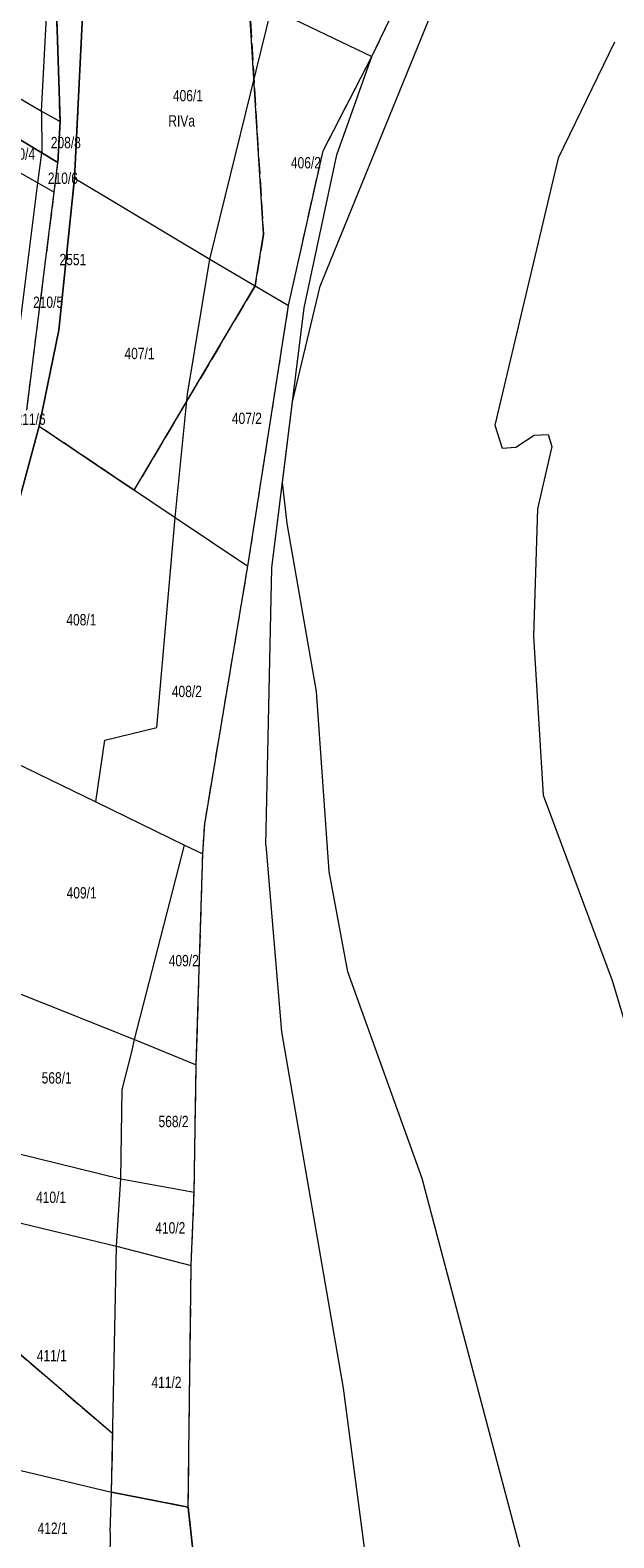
# Model space of a CAD drawing. Header units: metres. Extents: x 7496145 to 7500200, y 5498500 to 5502080.
# Tile 119 of 202: x 7497683 to 7497760, y 5501251 to 5501450. Entities that reach past the tile are written whole.
import ezdxf
from ezdxf.enums import TextEntityAlignment as Align

# ---------------------------------------------------------------- set-up
doc = ezdxf.new("R2010")
doc.units = ezdxf.units.M
doc.header["$MEASUREMENT"] = 0
for name, pattern in [('2.25_0.75', [3, 2.25, -0.75]), ('219-1000', [0]), ('egug-1000', [0])]:
    doc.linetypes.add(name, pattern=pattern)
for name, color, linetype in [('209-oznaczenie konturu klasyfikacyjnego', 7, 'CONTINUOUS'), ('211-numer działki ewidencyjnej', 7, 'CONTINUOUS'), ('217-kontur klasyfikacyjny', 7, 'CONTINUOUS'), ('218-kontur użytku gruntowego', 7, 'CONTINUOUS'), ('219-działka ewidencyjna', 7, 'CONTINUOUS')]:
    doc.layers.add(name, color=color, linetype=linetype)
doc.styles.get("Standard").update_dxf_attribs({"font": 'Working1250', "width": 0.75})

msp = doc.modelspace()

# ---------------------------------------------------------------- linework, layer by layer
at = {"layer": '217-kontur klasyfikacyjny', "color": 3, "linetype": '2.25_0.75', "lineweight": 18, "flags": 128}
for points in [[(7497727.81, 5501446.71), (7497743.33, 5501479.02)], [(7497686.62, 5501438.11), (7497685.64, 5501467.78)], [(7497690.18, 5501464.61), (7497688.5, 5501430.63)], [(7497711.56, 5501454.44), (7497713.46, 5501423.22)], [(7497721.34, 5501434.22), (7497727.81, 5501446.71)], [(7497684.17, 5501433.96), (7497675.62, 5501439.13)], [(7497686.31, 5501432.67), (7497686.62, 5501438.11)], [(7497686.31, 5501432.67), (7497684.17, 5501433.96)], [(7497716.78, 5501413.78), (7497721.34, 5501434.22)], [(7497685.84, 5501428.76), (7497686.31, 5501432.67)], [(7497688.5, 5501430.63), (7497686.42, 5501410.52)], [(7497682.2, 5501399.97), (7497685.84, 5501428.76)], [(7497713.46, 5501423.22), (7497712.37, 5501416.39)], [(7497712.37, 5501416.39), (7497696.38, 5501389.42)], [(7497711.41, 5501379.35), (7497716.78, 5501413.78)], [(7497686.42, 5501410.52), (7497683.82, 5501397.84)], [(7497683.82, 5501397.84), (7497673.43, 5501359.46)], [(7497696.38, 5501389.42), (7497683.82, 5501397.84)], [(7497705.71, 5501345.31), (7497711.41, 5501379.35)], [(7497705.46, 5501341.36), (7497705.71, 5501345.31)], [(7497704.6, 5501313.48), (7497705.46, 5501341.36)], [(7497704.31, 5501296.68), (7497704.6, 5501313.48)], [(7497703.93, 5501287), (7497704.31, 5501296.68)], [(7497703.53, 5501255.05), (7497703.93, 5501287)], [(7497693.56, 5501264.73), (7497673.45, 5501281.97)], [(7497693.41, 5501257.03), (7497693.56, 5501264.73)], [(7497703.53, 5501255.05), (7497693.41, 5501257.03)], [(7497704.93, 5501242.18), (7497703.53, 5501255.05)]]:
    msp.add_lwpolyline(points, dxfattribs=at)
at = {"layer": '218-kontur użytku gruntowego', "color": 3, "linetype": 'egug-1000', "lineweight": 18, "flags": 128}
for points in [[(7497727.81, 5501446.71), (7497743.33, 5501479.02)], [(7497686.62, 5501438.11), (7497685.64, 5501467.78)], [(7497690.18, 5501464.61), (7497688.5, 5501430.63)], [(7497720.95, 5501416.36), (7497738.4, 5501459.14)], [(7497713.46, 5501423.22), (7497711.56, 5501454.44)], [(7497759.83, 5501448.57), (7497752.41, 5501433.26)], [(7497721.34, 5501434.22), (7497727.81, 5501446.71)], [(7497684.17, 5501433.96), (7497675.62, 5501439.13)], [(7497686.31, 5501432.67), (7497686.62, 5501438.11)], [(7497686.31, 5501432.67), (7497684.17, 5501433.96)], [(7497716.78, 5501413.78), (7497721.34, 5501434.22)], [(7497685.84, 5501428.76), (7497686.31, 5501432.67)], [(7497752.41, 5501433.26), (7497744.02, 5501398.01)], [(7497688.5, 5501430.63), (7497686.42, 5501410.52)], [(7497682.2, 5501399.97), (7497685.84, 5501428.76)], [(7497712.37, 5501416.39), (7497713.46, 5501423.22)], [(7497696.38, 5501389.42), (7497712.37, 5501416.39)], [(7497717.33, 5501401.09), (7497720.95, 5501416.36)], [(7497711.41, 5501379.35), (7497716.78, 5501413.78)], [(7497686.42, 5501410.52), (7497683.82, 5501397.84)], [(7497716, 5501390.43), (7497717.33, 5501401.09)], [(7497744.02, 5501398.01), (7497744.99, 5501394.94)], [(7497683.82, 5501397.84), (7497673.43, 5501359.46)], [(7497683.82, 5501397.84), (7497696.38, 5501389.42)], [(7497746.83, 5501395.08), (7497749.23, 5501396.68)], [(7497749.23, 5501396.68), (7497751.1, 5501396.75)], [(7497751.1, 5501396.75), (7497751.56, 5501395.16)], [(7497744.99, 5501394.94), (7497746.83, 5501395.08)], [(7497751.56, 5501395.16), (7497749.68, 5501386.95)], [(7497716.59, 5501385.02), (7497716, 5501390.43)], [(7497749.68, 5501386.95), (7497749.16, 5501370.11)], [(7497720.5, 5501362.82), (7497716.59, 5501385.02)], [(7497705.71, 5501345.31), (7497711.41, 5501379.35)], [(7497749.16, 5501370.11), (7497750.43, 5501349.11)], [(7497722.16, 5501339.02), (7497720.5, 5501362.82)], [(7497750.43, 5501349.11), (7497759.53, 5501324.62)], [(7497705.46, 5501341.36), (7497705.71, 5501345.31)], [(7497704.6, 5501313.48), (7497705.46, 5501341.36)], [(7497724.62, 5501325.77), (7497722.16, 5501339.02)], [(7497734.44, 5501298.48), (7497724.62, 5501325.77)], [(7497759.53, 5501324.62), (7497767.05, 5501299.7)], [(7497704.31, 5501296.68), (7497704.6, 5501313.48)], [(7497749.03, 5501243.45), (7497734.44, 5501298.48)], [(7497703.93, 5501287), (7497704.31, 5501296.68)], [(7497703.53, 5501255.05), (7497703.93, 5501287)], [(7497693.56, 5501264.73), (7497673.45, 5501281.97)], [(7497693.41, 5501257.03), (7497693.56, 5501264.73)], [(7497703.53, 5501255.05), (7497693.41, 5501257.03)], [(7497704.93, 5501242.18), (7497703.53, 5501255.05)]]:
    msp.add_lwpolyline(points, dxfattribs=at)
at = {"layer": '219-działka ewidencyjna', "color": 3, "linetype": '219-1000', "lineweight": 18, "flags": 128}
for points in [[(7497727.81, 5501446.71), (7497743.33, 5501479.02)], [(7497727.81, 5501446.71), (7497743.33, 5501479.02)], [(7497684.13, 5501439.47), (7497685.64, 5501467.78)], [(7497685.64, 5501467.78), (7497686.62, 5501438.11)], [(7497637.22, 5501467.18), (7497684.13, 5501439.47)], [(7497688.5, 5501430.63), (7497690.18, 5501464.61)], [(7497706.39, 5501419.93), (7497714.52, 5501453.03)], [(7497714.52, 5501453.03), (7497727.81, 5501446.71)], [(7497721.34, 5501434.22), (7497727.81, 5501446.71)], [(7497723.15, 5501433.7), (7497727.81, 5501446.71)], [(7497723.15, 5501433.7), (7497727.81, 5501446.71)], [(7497675.62, 5501439.13), (7497684.17, 5501433.96)], [(7497684.13, 5501439.47), (7497686.62, 5501438.11)], [(7497684.13, 5501439.47), (7497684.17, 5501433.96)], [(7497686.62, 5501438.11), (7497686.31, 5501432.67)], [(7497674.48, 5501435.2), (7497683.67, 5501429.99)], [(7497683.67, 5501429.99), (7497684.17, 5501433.96)], [(7497684.17, 5501433.96), (7497686.31, 5501432.67)], [(7497716.78, 5501413.78), (7497721.34, 5501434.22)], [(7497685.84, 5501428.76), (7497686.31, 5501432.67)], [(7497718.87, 5501413.49), (7497723.15, 5501433.7)], [(7497718.87, 5501413.49), (7497723.15, 5501433.7)], [(7497680.21, 5501402.51), (7497683.67, 5501429.99)], [(7497683.67, 5501429.99), (7497685.84, 5501428.76)], [(7497686.42, 5501410.52), (7497688.5, 5501430.63)], [(7497688.5, 5501430.63), (7497706.39, 5501419.93)], [(7497682.2, 5501399.97), (7497685.84, 5501428.76)], [(7497703.45, 5501402.07), (7497706.39, 5501419.93)], [(7497706.39, 5501419.93), (7497716.78, 5501413.78)], [(7497711.41, 5501379.35), (7497716.78, 5501413.78)], [(7497714.6, 5501379.13), (7497718.87, 5501413.49)], [(7497714.6, 5501379.13), (7497718.87, 5501413.49)], [(7497683.82, 5501397.84), (7497686.42, 5501410.52)], [(7497701.81, 5501385.78), (7497703.45, 5501402.07)], [(7497673.43, 5501359.46), (7497683.82, 5501397.84)], [(7497683.82, 5501397.84), (7497701.81, 5501385.78)], [(7497699.37, 5501358.04), (7497701.81, 5501385.78)], [(7497701.81, 5501385.78), (7497711.41, 5501379.35)], [(7497705.71, 5501345.31), (7497711.41, 5501379.35)], [(7497713.77, 5501342.53), (7497714.6, 5501379.13)], [(7497713.77, 5501342.53), (7497714.6, 5501379.13)], [(7497673.05, 5501357.1), (7497691.33, 5501348.23)], [(7497691.33, 5501348.23), (7497692.51, 5501356.38)], [(7497692.51, 5501356.38), (7497699.37, 5501358.04)], [(7497691.33, 5501348.23), (7497703.04, 5501342.53)], [(7497705.46, 5501341.36), (7497705.71, 5501345.31)], [(7497696.45, 5501316.83), (7497703.04, 5501342.53)], [(7497703.04, 5501342.53), (7497705.46, 5501341.36)], [(7497713.77, 5501342.53), (7497715.87, 5501317.87)], [(7497713.77, 5501342.53), (7497715.87, 5501317.87)], [(7497704.6, 5501313.48), (7497705.46, 5501341.36)], [(7497671.89, 5501326.62), (7497696.45, 5501316.83)], [(7497696.03, 5501315.02), (7497696.45, 5501316.83)], [(7497696.45, 5501316.83), (7497704.6, 5501313.48)], [(7497715.87, 5501317.87), (7497723.99, 5501270.78)], [(7497715.87, 5501317.87), (7497723.99, 5501270.78)], [(7497694.8, 5501310.23), (7497696.03, 5501315.02)], [(7497704.31, 5501296.68), (7497704.6, 5501313.48)], [(7497694.62, 5501298.42), (7497694.8, 5501310.23)], [(7497672.23, 5501303.94), (7497694.62, 5501298.42)], [(7497694.05, 5501289.55), (7497694.62, 5501298.42)], [(7497694.62, 5501298.42), (7497704.31, 5501296.68)], [(7497703.93, 5501287), (7497704.31, 5501296.68)], [(7497672.99, 5501294.6), (7497694.05, 5501289.55)], [(7497693.41, 5501257.03), (7497694.05, 5501289.55)], [(7497694.05, 5501289.55), (7497703.93, 5501287)], [(7497703.53, 5501255.05), (7497703.93, 5501287)], [(7497723.99, 5501270.78), (7497727.84, 5501241.67)], [(7497723.99, 5501270.78), (7497727.84, 5501241.67)], [(7497674.19, 5501261.61), (7497693.41, 5501257.03)], [(7497693.22, 5501251.76), (7497693.41, 5501257.03)], [(7497693.41, 5501257.03), (7497703.53, 5501255.05)], [(7497703.53, 5501255.05), (7497704.93, 5501242.18)], [(7497693.22, 5501251.76), (7497693.11, 5501244.45)]]:
    msp.add_lwpolyline(points, dxfattribs=at)

# ---------------------------------------------------------------- texts
at = {"layer": '209-oznaczenie konturu klasyfikacyjnego', "color": 3, "linetype": 'Continuous', "lineweight": 18, "width": 0.79}
msp.add_text('RIVa', height=1.5, dxfattribs=at).set_placement((7497700.9, 5501437.44))
at = {"layer": '211-numer działki ewidencyjnej', "color": 3, "linetype": 'Continuous', "lineweight": 18, "width": 0.79}
for s, p in [('406/1', (7497701.51, 5501442.27)), ('208/8', (7497685.38, 5501436.07)), ('210/4', (7497679.33, 5501434.56)), ('406/2', (7497717.1, 5501433.41)), ('210/6', (7497684.99, 5501431.36)), ('2551', (7497686.53, 5501420.62)), ('210/5', (7497683.03, 5501414.98)), ('407/1', (7497695.11, 5501408.21)), ('211/6', (7497680.72, 5501399.53)), ('407/2', (7497709.3, 5501399.64)), ('408/1', (7497687.43, 5501373.04)), ('408/2', (7497701.37, 5501363.57)), ('409/1', (7497687.47, 5501336.97)), ('409/2', (7497700.96, 5501328.01)), ('568/1', (7497684.17, 5501312.52)), ('568/2', (7497699.61, 5501306.76)), ('410/1', (7497683.43, 5501296.75)), ('410/2', (7497699.18, 5501292.71)), ('411/1', (7497683.52, 5501275.82)), ('411/2', (7497698.67, 5501272.3)), ('412/1', (7497683.63, 5501253.03))]:
    msp.add_text(s, height=1.5, dxfattribs=at).set_placement(p, align=Align.TOP_LEFT)

doc.saveas('drawing.dxf')
